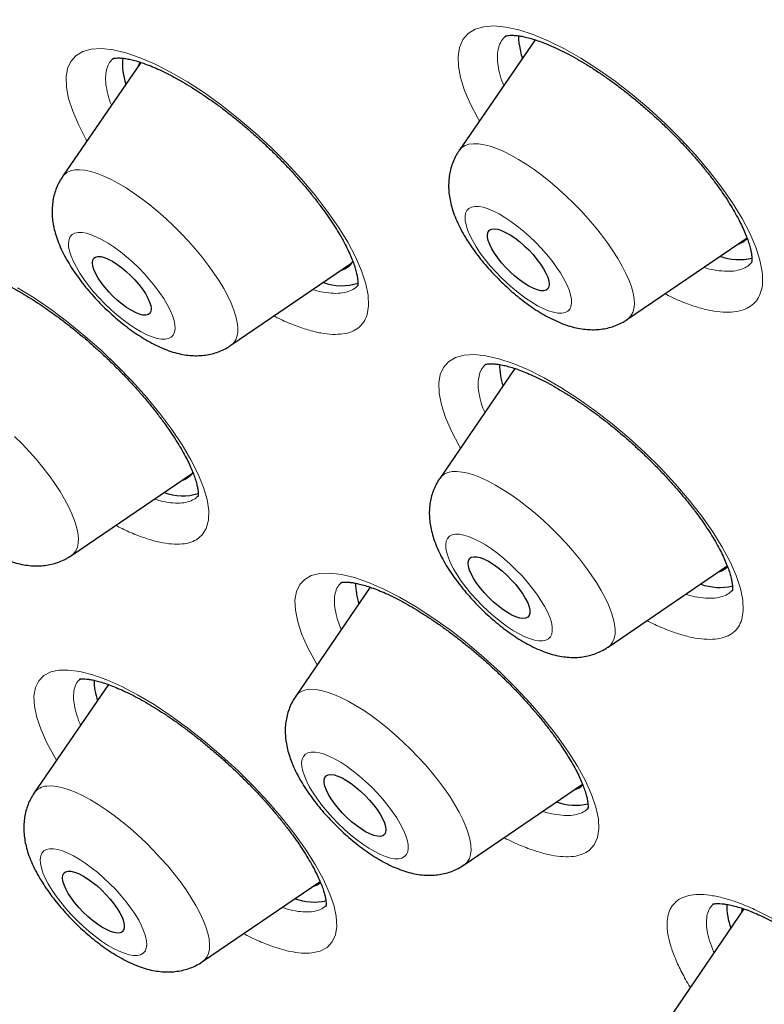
# Model space of a CAD drawing. Header units: millimetres. Extents: x 8 to 971, y 12 to 977.
# Tile 51 of 195: x 813.51 to 821.13, y 474.59 to 484.68. Entities that reach past the tile are written whole.
import ezdxf

# ---------------------------------------------------------------- set-up
doc = ezdxf.new("R2010")
doc.units = ezdxf.units.MM

msp = doc.modelspace()

# ---------------------------------------------------------------- linework, layer by layer
at = {"color": 7, "linetype": 'Continuous', "lineweight": 30}
for p, q in [((818.783, 484.47), (818.005, 483.335)), ((818.781, 484.472), (818.778, 484.463)), ((814.748, 484.238), (813.946, 483.068)), ((814.72, 484.199), (814.72, 484.197)), ((819.729, 481.607), (820.953, 482.441)), ((815.67, 481.341), (816.908, 482.184)), ((815.67, 481.341), (815.667, 481.338)), ((818.578, 481.103), (817.808, 479.978)), ((814.039, 479.188), (815.277, 480.031)), ((814.006, 479.167), (814.037, 479.188)), ((819.532, 478.25), (820.751, 479.081)), ((817.097, 478.863), (816.333, 477.747)), ((819.532, 478.25), (819.528, 478.248)), ((814.416, 477.866), (813.657, 476.757)), ((818.057, 476.019), (819.269, 476.846)), ((815.38, 475.029), (816.583, 475.849)), ((820.921, 475.568), (820.199, 474.513))]:
    msp.add_line(p, q, dxfattribs=at)
at = {"color": 252, "linetype": 'Continuous', "lineweight": 0, "flags": 128}
for points in [[(818.213, 483.637), (818.2, 483.659), (818.121, 483.809), (818.061, 483.952), (818.02, 484.084), (817.999, 484.197), (817.995, 484.298), (818.009, 484.392), (818.044, 484.471), (818.097, 484.533), (818.169, 484.577), (818.258, 484.603), (818.363, 484.611), (818.484, 484.6), (818.618, 484.571), (818.764, 484.524), (818.919, 484.459), (819.084, 484.378), (819.253, 484.281), (819.427, 484.17), (819.603, 484.046), (819.777, 483.911), (819.949, 483.765), (820.116, 483.612), (820.276, 483.453), (820.426, 483.29), (820.566, 483.125), (820.693, 482.961), (820.805, 482.799), (820.902, 482.641), (820.981, 482.49), (821.043, 482.347), (821.085, 482.213), (821.109, 482.092), (821.109, 482.092)], [(814.197, 483.434), (814.19, 483.446), (814.112, 483.596), (814.051, 483.737), (814.009, 483.867), (813.987, 483.986), (813.983, 484.091), (813.998, 484.176), (814.03, 484.247), (814.082, 484.307), (814.153, 484.349), (814.241, 484.373), (814.345, 484.379), (814.464, 484.366), (814.596, 484.335), (814.741, 484.286), (814.896, 484.219), (815.058, 484.136), (815.226, 484.038), (815.399, 483.926), (815.573, 483.801), (815.746, 483.664), (815.917, 483.518), (816.083, 483.365), (816.242, 483.206), (816.392, 483.042), (816.531, 482.878), (816.657, 482.714), (816.77, 482.552), (816.866, 482.396), (816.946, 482.246), (817.008, 482.103), (817.051, 481.972), (817.074, 481.853), (817.079, 481.746), (817.064, 481.655), (817.064, 481.655)], [(818.005, 483.335), (818.008, 483.339), (818.034, 483.366), (818.067, 483.386), (818.107, 483.4), (818.153, 483.405), (818.205, 483.404), (818.262, 483.395), (818.324, 483.379), (818.391, 483.355), (818.462, 483.325), (818.536, 483.288), (818.613, 483.244), (818.693, 483.195), (818.774, 483.14), (818.855, 483.079), (818.937, 483.014), (819.019, 482.944), (819.099, 482.871), (819.178, 482.795), (819.255, 482.717), (819.328, 482.636), (819.398, 482.555), (819.464, 482.472), (819.525, 482.39), (819.581, 482.309), (819.632, 482.23), (819.676, 482.152), (819.714, 482.077), (819.746, 482.005), (819.77, 481.938), (819.787, 481.874), (819.798, 481.816), (819.8, 481.763), (819.796, 481.716), (819.784, 481.676), (819.765, 481.641), (819.739, 481.614), (819.729, 481.607)], [(813.946, 483.068), (813.963, 483.088), (813.992, 483.112), (814.029, 483.128), (814.072, 483.137), (814.121, 483.139), (814.176, 483.134), (814.236, 483.121), (814.301, 483.101), (814.37, 483.074), (814.443, 483.04), (814.518, 482.999), (814.597, 482.952), (814.677, 482.9), (814.758, 482.841), (814.84, 482.778), (814.922, 482.711), (815.003, 482.639), (815.083, 482.565), (815.161, 482.487), (815.236, 482.407), (815.307, 482.326), (815.375, 482.244), (815.438, 482.162), (815.497, 482.081), (815.55, 482), (815.597, 481.921), (815.638, 481.845), (815.673, 481.772), (815.701, 481.702), (815.721, 481.637), (815.735, 481.576), (815.741, 481.521), (815.74, 481.471), (815.732, 481.427), (815.716, 481.39), (815.693, 481.36), (815.67, 481.341)], [(819.156, 481.814), (819.147, 481.859), (819.132, 481.91), (819.109, 481.965), (819.079, 482.023), (819.043, 482.083), (819.001, 482.146), (818.954, 482.209), (818.902, 482.273), (818.847, 482.336), (818.788, 482.397), (818.727, 482.455), (818.664, 482.511), (818.601, 482.562), (818.537, 482.609), (818.475, 482.651), (818.415, 482.686), (818.357, 482.716), (818.303, 482.738), (818.252, 482.754), (818.207, 482.762), (818.167, 482.762), (818.134, 482.756), (818.106, 482.742), (818.086, 482.721), (818.073, 482.693), (818.067, 482.659), (818.068, 482.619), (818.077, 482.573), (818.092, 482.522), (818.115, 482.468), (818.145, 482.41), (818.181, 482.349), (818.223, 482.286), (818.27, 482.223), (818.322, 482.159), (818.377, 482.097), (818.436, 482.036), (818.497, 481.977), (818.56, 481.921), (818.623, 481.87), (818.687, 481.823), (818.749, 481.782), (818.809, 481.746), (818.867, 481.717), (818.921, 481.694), (818.972, 481.679), (819.017, 481.671), (819.057, 481.67), (819.09, 481.676), (819.118, 481.69), (819.138, 481.711), (819.151, 481.739), (819.158, 481.773), (819.156, 481.814)], [(815.093, 481.474), (815.099, 481.509), (815.097, 481.549), (815.088, 481.595), (815.072, 481.646), (815.049, 481.701), (815.019, 481.759), (814.982, 481.82), (814.94, 481.882), (814.893, 481.946), (814.841, 482.009), (814.785, 482.072), (814.726, 482.133), (814.665, 482.192), (814.602, 482.247), (814.539, 482.298), (814.476, 482.345), (814.413, 482.386), (814.353, 482.421), (814.296, 482.45), (814.241, 482.473), (814.192, 482.488), (814.146, 482.496), (814.107, 482.496), (814.073, 482.489), (814.046, 482.475), (814.026, 482.454), (814.013, 482.426), (814.008, 482.391), (814.009, 482.35), (814.018, 482.305), (814.034, 482.254), (814.058, 482.199), (814.088, 482.141), (814.124, 482.08), (814.166, 482.017), (814.213, 481.954), (814.265, 481.89), (814.321, 481.828), (814.38, 481.767), (814.441, 481.708), (814.504, 481.653), (814.567, 481.601), (814.631, 481.555), (814.693, 481.514), (814.753, 481.478), (814.811, 481.449), (814.865, 481.427), (814.915, 481.412), (814.96, 481.404), (814.999, 481.404), (815.033, 481.411), (815.06, 481.425), (815.08, 481.446), (815.093, 481.474)], [(813.487, 481.931), (813.657, 481.826), (813.829, 481.708), (814.002, 481.577), (814.175, 481.436), (814.344, 481.287), (814.507, 481.131), (814.663, 480.97), (814.809, 480.807), (814.943, 480.643), (815.065, 480.48), (815.171, 480.321), (815.261, 480.168), (815.335, 480.022), (815.39, 479.886), (815.426, 479.761), (815.443, 479.648), (815.44, 479.549), (815.418, 479.466), (815.377, 479.399), (815.317, 479.349), (815.317, 479.349)], [(818.021, 480.289), (818.007, 480.311), (817.928, 480.461), (817.867, 480.602), (817.824, 480.732), (817.801, 480.851), (817.798, 480.957), (817.813, 481.042), (817.845, 481.113), (817.897, 481.172), (817.968, 481.215), (818.056, 481.239), (818.161, 481.245), (818.281, 481.233), (818.414, 481.203), (818.559, 481.154), (818.715, 481.088), (818.878, 481.007), (819.048, 480.909), (819.221, 480.797), (819.396, 480.673), (819.571, 480.537), (819.743, 480.392), (819.91, 480.239), (820.07, 480.081), (820.222, 479.918), (820.362, 479.754), (820.489, 479.591), (820.603, 479.43), (820.7, 479.273), (820.78, 479.123), (820.843, 478.982), (820.886, 478.85), (820.91, 478.731), (820.915, 478.624), (820.9, 478.533), (820.9, 478.533)], [(813.455, 480.408), (813.533, 480.331), (813.607, 480.251), (813.679, 480.17), (813.746, 480.088), (813.81, 480.006), (813.868, 479.924), (813.921, 479.844), (813.968, 479.765), (814.009, 479.689), (814.043, 479.616), (814.07, 479.546), (814.091, 479.481), (814.104, 479.421), (814.11, 479.366), (814.108, 479.316), (814.1, 479.273), (814.083, 479.236), (814.06, 479.205), (814.039, 479.188)], [(817.808, 479.978), (817.824, 479.998), (817.854, 480.021), (817.891, 480.038), (817.934, 480.047), (817.983, 480.049), (818.038, 480.043), (818.098, 480.03), (818.162, 480.01), (818.231, 479.983), (818.304, 479.949), (818.38, 479.909), (818.458, 479.862), (818.539, 479.809), (818.62, 479.751), (818.702, 479.688), (818.784, 479.621), (818.865, 479.549), (818.945, 479.474), (819.022, 479.397), (819.097, 479.317), (819.169, 479.236), (819.237, 479.154), (819.3, 479.072), (819.359, 478.99), (819.412, 478.91), (819.459, 478.831), (819.5, 478.755), (819.535, 478.682), (819.562, 478.612), (819.583, 478.547), (819.596, 478.486), (819.603, 478.431), (819.602, 478.381), (819.593, 478.337), (819.577, 478.3), (819.554, 478.269), (819.532, 478.25)], [(818.955, 478.384), (818.96, 478.418), (818.959, 478.459), (818.95, 478.505), (818.933, 478.556), (818.91, 478.61), (818.88, 478.669), (818.844, 478.729), (818.802, 478.792), (818.755, 478.855), (818.703, 478.919), (818.647, 478.982), (818.588, 479.043), (818.527, 479.101), (818.464, 479.157), (818.401, 479.208), (818.337, 479.255), (818.275, 479.296), (818.215, 479.331), (818.157, 479.36), (818.103, 479.382), (818.053, 479.397), (818.008, 479.405), (817.969, 479.406), (817.935, 479.399), (817.908, 479.385), (817.888, 479.363), (817.875, 479.335), (817.869, 479.301), (817.871, 479.26), (817.88, 479.214), (817.896, 479.163), (817.919, 479.109), (817.949, 479.05), (817.986, 478.99), (818.028, 478.927), (818.075, 478.864), (818.127, 478.8), (818.183, 478.737), (818.241, 478.676), (818.303, 478.618), (818.365, 478.562), (818.429, 478.511), (818.492, 478.465), (818.554, 478.423), (818.615, 478.388), (818.672, 478.359), (818.726, 478.337), (818.776, 478.322), (818.821, 478.314), (818.861, 478.313), (818.894, 478.32), (818.921, 478.334), (818.942, 478.356), (818.955, 478.384)], [(816.554, 478.069), (816.539, 478.093), (816.459, 478.241), (816.397, 478.38), (816.354, 478.51), (816.33, 478.627), (816.326, 478.73), (816.341, 478.819), (816.376, 478.892), (816.426, 478.944), (816.492, 478.982), (816.579, 479.004), (816.683, 479.008), (816.802, 478.995), (816.935, 478.962), (817.079, 478.912), (817.234, 478.845), (817.396, 478.762), (817.566, 478.663), (817.738, 478.551), (817.913, 478.426), (818.088, 478.29), (818.259, 478.144), (818.426, 477.992), (818.587, 477.833), (818.738, 477.671), (818.878, 477.508), (819.006, 477.345), (819.12, 477.185), (819.217, 477.029), (819.299, 476.88), (819.362, 476.74), (819.406, 476.611), (819.431, 476.492), (819.437, 476.388), (819.422, 476.299), (819.388, 476.225), (819.336, 476.168), (819.336, 476.168)], [(813.886, 477.092), (813.87, 477.116), (813.79, 477.264), (813.728, 477.402), (813.684, 477.53), (813.659, 477.646), (813.654, 477.748), (813.669, 477.835), (813.703, 477.905), (813.756, 477.96), (813.827, 477.996), (813.909, 478.014), (814.006, 478.015), (814.124, 477.999), (814.256, 477.965), (814.399, 477.914), (814.553, 477.845), (814.715, 477.76), (814.883, 477.661), (815.055, 477.547), (815.229, 477.421), (815.402, 477.284), (815.574, 477.138), (815.741, 476.985), (815.9, 476.826), (816.051, 476.665), (816.192, 476.501), (816.32, 476.339), (816.433, 476.18), (816.532, 476.025), (816.613, 475.877), (816.677, 475.738), (816.722, 475.609), (816.748, 475.493), (816.754, 475.39), (816.74, 475.302), (816.708, 475.23), (816.656, 475.175), (816.585, 475.137), (816.498, 475.118), (816.498, 475.118)], [(816.333, 477.747), (816.338, 477.753), (816.364, 477.78)], [(816.364, 477.78), (816.398, 477.8), (816.438, 477.813), (816.484, 477.818), (816.537, 477.816), (816.594, 477.806), (816.657, 477.79), (816.724, 477.766), (816.795, 477.735), (816.87, 477.697), (816.947, 477.653), (817.026, 477.603), (817.107, 477.548), (817.189, 477.487), (817.271, 477.422), (817.353, 477.352), (817.433, 477.278), (817.512, 477.202), (817.588, 477.123), (817.661, 477.043), (817.731, 476.961), (817.796, 476.879), (817.857, 476.797), (817.913, 476.716), (817.963, 476.636), (818.007, 476.559), (818.044, 476.484), (818.075, 476.413), (818.099, 476.346), (818.116, 476.283), (818.126, 476.225), (818.128, 476.172), (818.123, 476.126), (818.111, 476.085), (818.091, 476.052), (818.064, 476.025), (818.057, 476.019)], [(817.448, 476.104), (817.467, 476.126), (817.48, 476.154), (817.486, 476.189), (817.484, 476.23), (817.474, 476.276), (817.458, 476.327), (817.434, 476.382), (817.404, 476.44), (817.367, 476.501), (817.325, 476.564), (817.278, 476.627), (817.225, 476.691), (817.17, 476.754), (817.111, 476.814), (817.049, 476.873), (816.986, 476.928), (816.923, 476.979), (816.86, 477.026), (816.797, 477.067), (816.737, 477.102), (816.68, 477.13), (816.626, 477.152), (816.576, 477.167), (816.531, 477.175), (816.492, 477.175), (816.459, 477.168), (816.432, 477.153), (816.412, 477.131), (816.4, 477.103), (816.394, 477.068), (816.396, 477.027), (816.405, 476.981), (816.422, 476.93), (816.446, 476.875), (816.476, 476.817), (816.512, 476.756), (816.555, 476.693), (816.602, 476.63), (816.654, 476.566), (816.71, 476.504), (816.769, 476.443), (816.831, 476.384), (816.893, 476.329), (816.957, 476.278), (817.02, 476.232), (817.082, 476.191), (817.142, 476.156), (817.2, 476.127), (817.254, 476.105), (817.304, 476.09), (817.348, 476.083), (817.388, 476.083), (817.421, 476.09), (817.448, 476.104)], [(813.786, 476.826), (813.835, 476.828), (813.89, 476.822), (813.951, 476.808), (814.016, 476.788), (814.085, 476.76), (814.158, 476.726), (814.234, 476.685), (814.313, 476.637), (814.393, 476.584), (814.475, 476.526), (814.557, 476.462), (814.638, 476.395), (814.719, 476.323), (814.799, 476.248), (814.876, 476.17), (814.951, 476.09), (815.023, 476.009), (815.09, 475.927), (815.153, 475.845), (815.211, 475.763), (815.264, 475.683), (815.311, 475.605), (815.351, 475.528), (815.385, 475.455), (815.413, 475.386), (815.433, 475.321), (815.446, 475.261), (815.452, 475.206), (815.45, 475.157), (815.441, 475.113), (815.425, 475.076), (815.401, 475.046), (815.38, 475.029)], [(814.713, 475.093), (814.746, 475.1), (814.772, 475.115), (814.792, 475.137), (814.804, 475.166), (814.809, 475.201), (814.807, 475.242), (814.797, 475.288), (814.78, 475.339), (814.756, 475.394), (814.726, 475.453), (814.689, 475.514), (814.647, 475.577), (814.599, 475.64), (814.547, 475.704), (814.491, 475.766), (814.431, 475.827), (814.37, 475.885), (814.307, 475.94), (814.244, 475.991), (814.18, 476.037), (814.118, 476.078), (814.058, 476.113), (814.001, 476.141), (813.947, 476.163), (813.898, 476.178), (813.853, 476.185), (813.814, 476.185), (813.781, 476.177), (813.755, 476.162), (813.735, 476.14), (813.723, 476.112), (813.718, 476.076), (813.72, 476.035), (813.73, 475.989), (813.746, 475.938), (813.77, 475.883), (813.801, 475.824), (813.838, 475.763), (813.88, 475.701), (813.928, 475.637), (813.98, 475.574), (814.036, 475.511), (814.095, 475.45), (814.157, 475.392), (814.22, 475.337), (814.283, 475.286), (814.346, 475.24), (814.408, 475.199), (814.468, 475.164), (814.526, 475.136), (814.58, 475.114), (814.629, 475.1), (814.674, 475.093), (814.713, 475.093)]]:
    msp.add_lwpolyline(points, dxfattribs=at)
at = {"color": 7, "linetype": 'Continuous', "lineweight": 30, "flags": 128}
for points in [[(818.621, 484.426), (818.617, 484.488), (818.618, 484.512)], [(814.738, 484.243), (814.737, 484.241), (814.72, 484.199)], [(818.296, 482.45), (818.296, 482.48), (818.303, 482.504), (818.318, 482.521), (818.339, 482.531), (818.367, 482.533), (818.401, 482.529), (818.439, 482.516), (818.482, 482.497), (818.527, 482.471), (818.575, 482.44), (818.623, 482.403), (818.672, 482.361), (818.718, 482.317), (818.763, 482.27), (818.803, 482.221), (818.84, 482.173), (818.871, 482.125), (818.895, 482.08), (818.914, 482.038), (818.925, 482), (818.929, 481.967), (818.925, 481.94), (818.914, 481.919), (818.896, 481.906), (818.871, 481.899), (818.841, 481.9), (818.805, 481.909), (818.764, 481.925), (818.72, 481.947), (818.673, 481.976), (818.625, 482.01), (818.576, 482.05), (818.529, 482.093), (818.483, 482.139), (818.441, 482.187), (818.402, 482.235), (818.368, 482.284), (818.34, 482.33), (818.319, 482.374), (818.304, 482.414), (818.296, 482.45)], [(814.256, 482.212), (814.267, 482.232), (814.284, 482.245), (814.309, 482.25), (814.339, 482.249), (814.375, 482.24), (814.415, 482.224), (814.458, 482.201), (814.504, 482.172), (814.551, 482.138), (814.598, 482.098), (814.644, 482.056), (814.687, 482.01), (814.728, 481.963), (814.764, 481.916), (814.795, 481.87), (814.82, 481.825), (814.838, 481.784), (814.849, 481.747), (814.853, 481.715), (814.85, 481.688), (814.84, 481.668), (814.822, 481.655), (814.798, 481.649), (814.767, 481.651), (814.732, 481.66), (814.692, 481.676), (814.648, 481.699), (814.603, 481.728), (814.556, 481.762), (814.509, 481.801), (814.463, 481.844), (814.419, 481.89), (814.379, 481.936), (814.343, 481.984), (814.312, 482.03), (814.287, 482.074), (814.268, 482.116), (814.257, 482.153), (814.253, 482.185), (814.256, 482.212)], [(818.102, 479.135), (818.112, 479.156), (818.13, 479.17), (818.155, 479.176), (818.186, 479.175), (818.222, 479.167), (818.262, 479.151), (818.306, 479.129), (818.353, 479.1), (818.401, 479.066), (818.45, 479.027), (818.497, 478.983), (818.543, 478.937), (818.586, 478.89), (818.624, 478.841), (818.658, 478.793), (818.686, 478.746), (818.708, 478.702), (818.723, 478.662), (818.73, 478.627), (818.731, 478.596), (818.723, 478.572), (818.709, 478.555), (818.688, 478.545), (818.66, 478.542), (818.627, 478.547), (818.588, 478.559), (818.546, 478.578), (818.5, 478.604), (818.453, 478.635), (818.404, 478.672), (818.356, 478.714), (818.309, 478.758), (818.265, 478.805), (818.224, 478.854), (818.188, 478.902), (818.157, 478.95), (818.132, 478.995), (818.113, 479.037), (818.102, 479.075), (818.098, 479.108), (818.102, 479.135)], [(816.645, 476.933), (816.667, 476.943), (816.694, 476.946), (816.727, 476.941), (816.766, 476.929), (816.808, 476.91), (816.854, 476.885), (816.901, 476.853), (816.95, 476.816), (816.998, 476.775), (817.045, 476.731), (817.089, 476.683), (817.13, 476.635), (817.166, 476.587), (817.198, 476.539), (817.223, 476.494), (817.241, 476.451), (817.252, 476.413), (817.256, 476.38), (817.253, 476.353), (817.242, 476.332), (817.225, 476.318), (817.2, 476.312), (817.17, 476.313), (817.134, 476.321), (817.093, 476.337), (817.049, 476.359), (817.002, 476.388), (816.954, 476.422), (816.906, 476.461), (816.858, 476.504), (816.812, 476.55), (816.77, 476.598), (816.731, 476.647), (816.697, 476.695), (816.669, 476.741), (816.647, 476.785), (816.632, 476.826), (816.624, 476.861), (816.624, 476.891), (816.631, 476.916), (816.645, 476.933)], [(814.003, 475.955), (814.033, 475.955), (814.069, 475.946), (814.11, 475.931), (814.154, 475.909), (814.2, 475.88), (814.248, 475.846), (814.297, 475.807), (814.344, 475.764), (814.39, 475.718), (814.433, 475.67), (814.472, 475.621), (814.506, 475.573), (814.534, 475.527), (814.556, 475.483), (814.571, 475.442), (814.579, 475.407), (814.579, 475.376), (814.572, 475.352), (814.558, 475.335), (814.537, 475.324), (814.51, 475.321), (814.476, 475.326), (814.438, 475.338), (814.396, 475.357), (814.35, 475.382), (814.303, 475.414), (814.254, 475.45), (814.206, 475.492), (814.159, 475.536), (814.115, 475.583), (814.074, 475.632), (814.037, 475.68), (814.006, 475.728), (813.981, 475.773), (813.962, 475.815), (813.951, 475.853), (813.947, 475.887), (813.95, 475.914), (813.961, 475.935), (813.978, 475.949), (814.003, 475.955)], [(816.511, 475.8), (816.552, 475.816), (816.587, 475.839)], [(820.905, 475.576), (820.901, 475.56), (820.897, 475.532)]]:
    msp.add_lwpolyline(points, dxfattribs=at)
at = {"color": 7, "linetype": 'Continuous', "lineweight": 30}
for centre, radius, start, end in [((819.517, 484.541), 0.903, 187.3192, 196.8071), ((815.218, 484.222), 0.658, 174.8644, 198.5284), ((820.81, 482.567), 0.196, 284.7898, 318.1867), ((820.869, 482.783), 0.565, 249.9601, 283.9049), ((816.753, 482.296), 0.191, 284.5499, 329.865), ((816.804, 482.486), 0.535, 249.4744, 288.3393), ((819.15, 481.146), 0.73, 180.0508, 197.8252), ((815.121, 480.144), 0.192, 284.6199, 327.2434), ((815.174, 480.321), 0.523, 248.901, 287.9349), ((820.611, 479.212), 0.199, 284.9918, 316.4339), ((817.684, 478.918), 0.739, 180.9658, 197.7741), ((820.673, 479.43), 0.569, 250.0175, 283.3803), ((815.056, 477.936), 0.788, 181.7673, 197.2796), ((819.136, 476.982), 0.199, 284.9343, 313.7725), ((819.198, 477.203), 0.573, 250.084, 282.9654), ((816.524, 476.221), 0.582, 250.2157, 281.8898), ((821.507, 475.619), 0.762, 180.1329, 198.9995)]:
    msp.add_arc(centre, radius, start, end, dxfattribs=at)
at = {"color": 252, "linetype": 'Continuous', "lineweight": 0}
msp.add_arc((813.794, 476.657), 0.17, 92.7269, 143.8044, dxfattribs=at)
for points, knots in [([(762.63, 536.801), (762.666, 536.843), (762.907, 537.114), (763.453, 537.512), (764.272, 537.988), (765.201, 538.345), (766.224, 538.593), (767.343, 538.73), (768.552, 538.755), (769.848, 538.667), (771.227, 538.469), (772.684, 538.159), (774.215, 537.739), (775.815, 537.21), (777.479, 536.575), (779.202, 535.834), (780.978, 534.99), (782.803, 534.047), (784.669, 533.006), (786.571, 531.871), (788.503, 530.646), (790.46, 529.335), (792.434, 527.941), (794.421, 526.47), (796.412, 524.925), (798.403, 523.311), (800.387, 521.635), (802.358, 519.9), (804.309, 518.113), (806.234, 516.278), (808.128, 514.403), (809.984, 512.492), (811.797, 510.551), (813.56, 508.588), (815.269, 506.608), (816.917, 504.616), (818.501, 502.621), (820.014, 500.627), (821.452, 498.641), (822.81, 496.669), (824.084, 494.718), (825.271, 492.793), (826.366, 490.901), (827.366, 489.048), (828.268, 487.239), (829.069, 485.48), (829.766, 483.777), (830.358, 482.135), (830.842, 480.559), (831.217, 479.054), (831.481, 477.625), (831.635, 476.277), (831.676, 475.013), (831.607, 473.838), (831.425, 472.755), (831.133, 471.768), (830.728, 470.882), (830.26, 470.138), (829.876, 469.74), (829.706, 469.563)], [0, 0, 0, 0, 0.003203, 0.021066, 0.038929, 0.056792, 0.074656, 0.092519, 0.110382, 0.128245, 0.146108, 0.163971, 0.181834, 0.199697, 0.21756, 0.235424, 0.253287, 0.27115, 0.289013, 0.306876, 0.324739, 0.342602, 0.360466, 0.378329, 0.396192, 0.414055, 0.431918, 0.449781, 0.467644, 0.485507, 0.503371, 0.521234, 0.539097, 0.55696, 0.574823, 0.592686, 0.610549, 0.628412, 0.646275, 0.664139, 0.682002, 0.699865, 0.717728, 0.735591, 0.753454, 0.771317, 0.789181, 0.807044, 0.824907, 0.84277, 0.860633, 0.878496, 0.896359, 0.914222, 0.932085, 0.949949, 0.967812, 0.985675, 1, 1, 1, 1]), ([(762.659, 520.421), (762.43, 521.041), (761.974, 522.276), (761.468, 524.016), (761.099, 525.658), (760.878, 527.195), (760.803, 528.63), (760.873, 529.956), (761.085, 531.165), (761.44, 532.243), (761.938, 533.186), (762.578, 533.993), (763.36, 534.665), (764.28, 535.199), (765.328, 535.593), (766.497, 535.842), (767.784, 535.944), (769.187, 535.897), (770.708, 535.704), (772.338, 535.364), (774.062, 534.884), (775.868, 534.266), (777.747, 533.51), (779.701, 532.618), (781.728, 531.588), (783.82, 530.427), (785.958, 529.146), (788.125, 527.754), (790.312, 526.257), (792.518, 524.654), (794.743, 522.945), (796.979, 521.139), (799.205, 519.252), (801.404, 517.299), (803.564, 515.287), (805.687, 513.218), (807.772, 511.09), (809.81, 508.914), (811.786, 506.709), (813.681, 504.491), (815.487, 502.272), (817.204, 500.051), (818.831, 497.829), (820.362, 495.614), (821.786, 493.425), (823.089, 491.282), (824.266, 489.192), (825.313, 487.159), (826.241, 485.175), (826.749, 483.911), (827.004, 483.276)], [0, 0, 0, 0, 0.020985, 0.041789, 0.062502, 0.083215, 0.104018, 0.125, 0.145987, 0.166791, 0.187505, 0.208217, 0.229019, 0.25, 0.270986, 0.291791, 0.312505, 0.333217, 0.354019, 0.375, 0.395986, 0.416791, 0.437505, 0.458217, 0.479019, 0.5, 0.520986, 0.541791, 0.562505, 0.583217, 0.604019, 0.625, 0.645986, 0.666791, 0.687505, 0.708217, 0.729019, 0.75, 0.770986, 0.791791, 0.812505, 0.833217, 0.854019, 0.875, 0.895985, 0.916789, 0.937502, 0.958215, 0.979017, 1, 1, 1, 1]), ([(818.483, 484.51), (818.468, 484.494), (818.436, 484.462), (818.409, 484.395), (818.396, 484.317), (818.399, 484.229), (818.418, 484.13), (818.44, 484.053), (818.46, 484.007), (818.462, 484.002)], [0, 0, 0, 0, 0.155922, 0.324722, 0.492987, 0.650563, 0.808141, 0.976495, 1, 1, 1, 1]), ([(814.467, 484.281), (814.453, 484.267), (814.424, 484.238), (814.399, 484.178), (814.386, 484.104), (814.388, 484.016), (814.409, 483.915), (814.43, 483.842), (814.447, 483.801), (814.448, 483.8)], [0, 0, 0, 0, 0.1510396, 0.313386, 0.4757286, 0.6491143, 0.8230587, 0.9964619, 1, 1, 1, 1]), ([(827.004, 483.276), (827.23, 482.661), (827.683, 481.432), (828.185, 479.695), (828.554, 478.045), (828.778, 476.498), (828.857, 475.06), (828.79, 473.74), (828.577, 472.541), (828.218, 471.466), (827.716, 470.519), (827.074, 469.705), (826.296, 469.03), (825.399, 468.507), (824.395, 468.127), (823.294, 467.883), (822.079, 467.773), (820.767, 467.782), (819.809, 467.899), (819.331, 467.958)], [0, 0, 0, 0, 0.059647, 0.119293, 0.179195, 0.239107, 0.298753, 0.35839, 0.418037, 0.477683, 0.537584, 0.597497, 0.657143, 0.716779, 0.77332, 0.829847, 0.88658, 0.943426, 1, 1, 1, 1]), ([(820.51, 482.139), (820.515, 482.137), (820.563, 482.121), (820.643, 482.107), (820.748, 482.096), (820.839, 482.102), (820.916, 482.125), (820.97, 482.154), (820.993, 482.181), (821, 482.19)], [0, 0, 0, 0, 0.023584, 0.200698, 0.378383, 0.555497, 0.732483, 0.910041, 1, 1, 1, 1]), ([(821.109, 482.092), (821.111, 482.055), (821.116, 481.981), (821.099, 481.889), (821.064, 481.811), (821.009, 481.751), (820.936, 481.708), (820.846, 481.682), (820.739, 481.676), (820.617, 481.688), (820.483, 481.718), (820.335, 481.767), (820.211, 481.818), (820.134, 481.857), (820.112, 481.868)], [0, 0, 0, 0, 0.0875204, 0.1753162, 0.2628363, 0.3504854, 0.4384103, 0.5260592, 0.6137515, 0.7017247, 0.7894185, 0.8771847, 0.9652302, 1, 1, 1, 1]), ([(816.507, 481.911), (816.545, 481.901), (816.622, 481.881), (816.723, 481.871), (816.813, 481.874), (816.889, 481.895), (816.942, 481.923), (816.964, 481.949), (816.972, 481.958)], [0, 0, 0, 0, 0.177455, 0.358912, 0.540949, 0.722409, 0.903609, 1, 1, 1, 1]), ([(817.064, 481.655), (817.054, 481.629), (817.033, 481.576), (816.978, 481.519), (816.907, 481.477), (816.818, 481.455), (816.712, 481.45), (816.592, 481.464), (816.459, 481.496), (816.313, 481.548), (816.196, 481.596), (816.126, 481.633), (816.111, 481.641)], [0, 0, 0, 0, 0.107512, 0.215364, 0.322881, 0.430531, 0.538524, 0.646177, 0.753871, 0.861905, 0.969598, 1, 1, 1, 1]), ([(818.281, 481.148), (818.267, 481.134), (818.238, 481.105), (818.212, 481.044), (818.199, 480.97), (818.202, 480.883), (818.223, 480.781), (818.246, 480.703), (818.266, 480.657), (818.269, 480.651)], [0, 0, 0, 0, 0.147937, 0.306518, 0.465097, 0.634531, 0.804517, 0.973942, 1, 1, 1, 1]), ([(815.294, 479.764), (815.294, 479.764), (815.306, 479.771), (815.317, 479.782), (815.327, 479.792)], [0, 0, 0, 0, 0.005977, 1, 1, 1, 1]), ([(814.888, 479.766), (814.908, 479.76), (814.967, 479.741), (815.055, 479.727), (815.149, 479.723), (815.23, 479.734), (815.273, 479.754), (815.294, 479.764)], [0, 0, 0, 0, 0.111523, 0.333701, 0.555563, 0.77814, 1, 1, 1, 1]), ([(815.317, 479.349), (815.292, 479.338), (815.243, 479.314), (815.147, 479.302), (815.037, 479.306), (814.911, 479.329), (814.774, 479.371), (814.633, 479.425), (814.536, 479.474), (814.491, 479.496)], [0, 0, 0, 0, 0.145961, 0.292378, 0.438336, 0.584486, 0.731099, 0.877247, 1, 1, 1, 1]), ([(816.806, 478.916), (816.794, 478.905), (816.766, 478.879), (816.74, 478.821), (816.727, 478.746), (816.731, 478.659), (816.753, 478.558), (816.777, 478.481), (816.798, 478.435), (816.8, 478.429)], [0, 0, 0, 0, 0.124554, 0.294046, 0.464078, 0.633557, 0.803205, 0.973388, 1, 1, 1, 1]), ([(820.326, 478.791), (820.329, 478.79), (820.374, 478.775), (820.452, 478.76), (820.556, 478.748), (820.646, 478.753), (820.722, 478.773), (820.776, 478.802), (820.798, 478.828), (820.806, 478.837)], [0, 0, 0, 0, 0.014218, 0.192499, 0.370653, 0.549373, 0.727518, 0.905393, 1, 1, 1, 1]), ([(820.9, 478.533), (820.889, 478.507), (820.869, 478.454), (820.814, 478.396), (820.743, 478.355), (820.653, 478.332), (820.547, 478.327), (820.426, 478.34), (820.291, 478.372), (820.145, 478.422), (820.023, 478.472), (819.949, 478.511), (819.929, 478.521)], [0, 0, 0, 0, 0.10662, 0.213583, 0.320204, 0.426984, 0.534099, 0.640877, 0.747711, 0.854884, 0.961718, 1, 1, 1, 1]), ([(814.132, 477.928), (814.121, 477.918), (814.094, 477.893), (814.069, 477.837), (814.057, 477.764), (814.061, 477.677), (814.084, 477.579), (814.108, 477.503), (814.129, 477.457), (814.132, 477.451)], [0, 0, 0, 0, 0.1229579, 0.2928021, 0.4627922, 0.6333242, 0.8033254, 0.9734255, 1, 1, 1, 1]), ([(818.862, 476.568), (818.863, 476.567), (818.906, 476.553), (818.981, 476.537), (819.084, 476.523), (819.173, 476.527), (819.25, 476.544), (819.288, 476.568), (819.307, 476.58)], [0, 0, 0, 0, 0.0063238, 0.2056245, 0.4043013, 0.6026594, 0.8016447, 1, 1, 1, 1]), ([(819.307, 476.58), (819.307, 476.58), (819.316, 476.588), (819.324, 476.597), (819.331, 476.606)], [0, 0, 0, 0, 0.008416, 1, 1, 1, 1]), ([(819.336, 476.168), (819.313, 476.153), (819.268, 476.125), (819.179, 476.104), (819.074, 476.101), (818.954, 476.116), (818.82, 476.149), (818.675, 476.201), (818.556, 476.252), (818.484, 476.289), (818.466, 476.298)], [0, 0, 0, 0, 0.136399, 0.2732311, 0.409625, 0.5462224, 0.6832519, 0.8198492, 0.9565167, 1, 1, 1, 1]), ([(820.226, 475.643), (820.226, 475.643), (820.246, 475.661), (820.292, 475.688), (820.378, 475.713), (820.481, 475.719), (820.599, 475.707), (820.731, 475.677), (820.875, 475.63), (821.03, 475.565), (821.193, 475.483), (821.363, 475.387), (821.536, 475.276), (821.712, 475.153), (821.888, 475.019), (822.061, 474.875), (822.23, 474.723), (822.392, 474.566), (822.546, 474.405), (822.688, 474.242), (822.818, 474.08), (822.934, 473.92), (823.034, 473.764), (823.118, 473.615), (823.183, 473.474), (823.23, 473.344), (823.257, 473.225), (823.264, 473.119), (823.252, 473.028), (823.221, 472.955), (823.172, 472.898), (823.107, 472.857), (823.024, 472.832), (822.922, 472.825), (822.805, 472.835), (822.673, 472.864), (822.53, 472.911), (822.396, 472.965), (822.309, 473.009), (822.275, 473.026)], [0, 0, 0, 0, 0.0002268, 0.0283373, 0.056537, 0.0846483, 0.1127582, 0.1409576, 0.1690674, 0.1971968, 0.2254157, 0.2535451, 0.2817054, 0.3099558, 0.3381159, 0.3663054, 0.3945851, 0.4227756, 0.4509798, 0.4792737, 0.5074773, 0.5356757, 0.5639623, 0.5921595, 0.6203316, 0.6485948, 0.6767672, 0.7049076, 0.7331382, 0.7612791, 0.7876057, 0.8139319, 0.8420519, 0.870262, 0.8983821, 0.9265011, 0.95471, 0.9828292, 1, 1, 1, 1]), ([(816.193, 475.583), (816.231, 475.572), (816.307, 475.55), (816.408, 475.536), (816.466, 475.539), (816.494, 475.54)], [0, 0, 0, 0, 0.33195, 0.66651, 1, 1, 1, 1]), ([(816.494, 475.54), (816.494, 475.54), (816.522, 475.543), (816.57, 475.555), (816.617, 475.576), (816.635, 475.595), (816.638, 475.598)], [0, 0, 0, 0, 0.002005, 0.451805, 0.903032, 1, 1, 1, 1]), ([(820.372, 474.766), (820.371, 474.767), (820.337, 474.82), (820.284, 474.919), (820.216, 475.061), (820.169, 475.192), (820.14, 475.312), (820.131, 475.418), (820.143, 475.51), (820.172, 475.587), (820.208, 475.624), (820.226, 475.643)], [0, 0, 0, 0, 0.002203, 0.127448, 0.252296, 0.377016, 0.502139, 0.626859, 0.75111, 0.875756, 1, 1, 1, 1]), ([(820.606, 475.617), (820.594, 475.604), (820.567, 475.576), (820.544, 475.514), (820.535, 475.437), (820.542, 475.346), (820.568, 475.244), (820.594, 475.169), (820.614, 475.126), (820.616, 475.123)], [0, 0, 0, 0, 0.13621, 0.30606, 0.475378, 0.645338, 0.815851, 0.985809, 1, 1, 1, 1]), ([(816.498, 475.118), (816.464, 475.116), (816.397, 475.113), (816.277, 475.131), (816.145, 475.166), (816, 475.22), (815.884, 475.27), (815.815, 475.307), (815.8, 475.315)], [0, 0, 0, 0, 0.189178, 0.378952, 0.568126, 0.757577, 0.947632, 1, 1, 1, 1])]:
    msp.add_open_spline(points, degree=3, knots=knots, dxfattribs=at)
at = {"color": 7, "linetype": 'Continuous', "lineweight": 30}
for points, knots in [([(821.912, 493.158), (822.407, 492.339), (823.415, 490.673), (824.718, 488.243), (825.864, 485.868), (826.816, 483.593), (827.573, 481.431), (828.129, 479.396), (828.48, 477.5), (828.624, 475.756), (828.561, 474.172), (828.291, 472.761), (827.815, 471.529), (827.137, 470.485), (826.26, 469.636), (825.191, 468.985), (823.935, 468.539), (822.5, 468.298), (820.896, 468.265), (819.132, 468.44), (817.203, 468.825), (815.117, 469.423), (812.882, 470.24), (810.537, 471.249), (808.891, 472.088), (808.068, 472.508)], [0, 0, 0, 0, 0.041957, 0.085309, 0.12866, 0.172011, 0.215362, 0.258714, 0.302065, 0.345416, 0.388768, 0.432119, 0.47547, 0.518822, 0.562173, 0.605524, 0.648875, 0.692227, 0.735578, 0.778929, 0.822281, 0.866711, 0.91114, 0.95557, 1, 1, 1, 1]), ([(818.48, 484.507), (818.48, 484.507), (818.48, 484.507), (818.488, 484.51), (818.503, 484.513), (818.527, 484.516), (818.559, 484.516), (818.599, 484.513), (818.646, 484.506), (818.7, 484.494), (818.76, 484.478), (818.827, 484.455), (818.9, 484.428), (818.979, 484.394), (819.062, 484.355), (819.149, 484.31), (819.239, 484.259), (819.331, 484.204), (819.425, 484.144), (819.519, 484.079), (819.614, 484.011), (819.709, 483.938), (819.804, 483.861), (819.9, 483.78), (819.996, 483.696), (820.09, 483.609), (820.181, 483.52), (820.27, 483.429), (820.354, 483.338), (820.435, 483.248), (820.51, 483.159), (820.58, 483.071), (820.645, 482.983), (820.707, 482.896), (820.763, 482.811), (820.813, 482.728), (820.858, 482.648), (820.897, 482.573), (820.929, 482.502), (820.955, 482.436), (820.975, 482.378), (820.989, 482.326), (820.997, 482.289), (821, 482.263), (821.002, 482.24), (821.003, 482.217), (821.001, 482.198), (820.998, 482.187), (820.997, 482.184), (820.997, 482.185), (820.997, 482.185)], [0, 0, 0, 0, 0.0157697, 0.0360663, 0.0554122, 0.0758573, 0.0958852, 0.1158643, 0.1353319, 0.155363, 0.1759543, 0.1970795, 0.2186814, 0.2406853, 0.263006, 0.2855536, 0.3082403, 0.3309834, 0.3536913, 0.3763016, 0.3987248, 0.4213282, 0.4442744, 0.4674955, 0.4909169, 0.5144505, 0.5380007, 0.5614506, 0.5847118, 0.607707, 0.630372, 0.6526936, 0.6751962, 0.6978272, 0.7205206, 0.7431972, 0.7657674, 0.7881405, 0.810227, 0.8319379, 0.8531973, 0.873941, 0.8941397, 0.9046935, 0.9161456, 0.9359617, 0.9558925, 0.9762326, 0.9975148, 1, 1, 1, 1]), ([(814.46, 484.276), (814.46, 484.276), (814.459, 484.276), (814.462, 484.278), (814.474, 484.28), (814.495, 484.283), (814.525, 484.284), (814.562, 484.282), (814.606, 484.275), (814.658, 484.265), (814.716, 484.249), (814.78, 484.228), (814.849, 484.202), (814.923, 484.17), (815.003, 484.132), (815.087, 484.088), (815.175, 484.039), (815.266, 483.984), (815.36, 483.924), (815.456, 483.859), (815.552, 483.79), (815.648, 483.717), (815.743, 483.641), (815.837, 483.562), (815.93, 483.481), (816.022, 483.396), (816.112, 483.309), (816.201, 483.219), (816.287, 483.128), (816.37, 483.035), (816.449, 482.943), (816.523, 482.852), (816.592, 482.762), (816.655, 482.675), (816.712, 482.591), (816.763, 482.51), (816.809, 482.431), (816.849, 482.356), (816.884, 482.284), (816.912, 482.217), (816.935, 482.156), (816.951, 482.101), (816.962, 482.054), (816.968, 482.015), (816.97, 481.984), (816.97, 481.962), (816.968, 481.951), (816.967, 481.947), (816.967, 481.947), (816.967, 481.947)], [0, 0, 0, 0, 0.001206, 0.021841, 0.043664, 0.064357, 0.084721, 0.105108, 0.125665, 0.146479, 0.167563, 0.188856, 0.209994, 0.231677, 0.253845, 0.276432, 0.299367, 0.322571, 0.345961, 0.369457, 0.392975, 0.416427, 0.439755, 0.462916, 0.485949, 0.509211, 0.532753, 0.556507, 0.580392, 0.604316, 0.628154, 0.651812, 0.67519, 0.698215, 0.720812, 0.743149, 0.765679, 0.788215, 0.810671, 0.832954, 0.854973, 0.876632, 0.897853, 0.918582, 0.938825, 0.958666, 0.978317, 0.992884, 1, 1, 1, 1]), ([(818.006, 483.334), (817.994, 483.317), (817.97, 483.28), (817.943, 483.22), (817.921, 483.156), (817.906, 483.089), (817.899, 483.022), (817.898, 482.954), (817.903, 482.883), (817.916, 482.811), (817.936, 482.735), (817.964, 482.655), (818.001, 482.571), (818.046, 482.486), (818.096, 482.402), (818.152, 482.321), (818.21, 482.243), (818.272, 482.167), (818.337, 482.094), (818.405, 482.023), (818.475, 481.955), (818.547, 481.889), (818.621, 481.827), (818.698, 481.769), (818.776, 481.714), (818.857, 481.663), (818.941, 481.617), (819.03, 481.575), (819.117, 481.542), (819.201, 481.519), (819.278, 481.506), (819.351, 481.5), (819.422, 481.501), (819.491, 481.51), (819.559, 481.525), (819.623, 481.548), (819.68, 481.575), (819.713, 481.597), (819.728, 481.607)], [0, 0, 0, 0, 0.020309, 0.043076, 0.065772, 0.088565, 0.111682, 0.135396, 0.160088, 0.186231, 0.214384, 0.244985, 0.277837, 0.311521, 0.344418, 0.376264, 0.407237, 0.437587, 0.467531, 0.497251, 0.526899, 0.556611, 0.586507, 0.616758, 0.647569, 0.679202, 0.711997, 0.746344, 0.782453, 0.812561, 0.84026, 0.866126, 0.890721, 0.914457, 0.937616, 0.960391, 0.982918, 1, 1, 1, 1]), ([(813.947, 483.068), (813.945, 483.065), (813.929, 483.044), (813.905, 483.001), (813.878, 482.938), (813.858, 482.873), (813.845, 482.806), (813.839, 482.739), (813.84, 482.67), (813.847, 482.599), (813.861, 482.526), (813.883, 482.449), (813.914, 482.368), (813.953, 482.284), (813.999, 482.199), (814.051, 482.116), (814.107, 482.035), (814.167, 481.957), (814.229, 481.882), (814.295, 481.809), (814.363, 481.739), (814.434, 481.672), (814.507, 481.607), (814.581, 481.546), (814.658, 481.489), (814.737, 481.435), (814.819, 481.385), (814.904, 481.34), (814.99, 481.301), (815.075, 481.271), (815.154, 481.251), (815.23, 481.238), (815.304, 481.233), (815.374, 481.236), (815.443, 481.245), (815.51, 481.262), (815.574, 481.286), (815.628, 481.312), (815.658, 481.333), (815.669, 481.341)], [0, 0, 0, 0, 0.003007, 0.02593, 0.048662, 0.071362, 0.09421, 0.117446, 0.141362, 0.166363, 0.192955, 0.221688, 0.25291, 0.28616, 0.31971, 0.352339, 0.383937, 0.414729, 0.444954, 0.474821, 0.504505, 0.534157, 0.563895, 0.593858, 0.624224, 0.655208, 0.687093, 0.720235, 0.755018, 0.787157, 0.816867, 0.844228, 0.869858, 0.89429, 0.917914, 0.940998, 0.963725, 0.986217, 1, 1, 1, 1]), ([(812.823, 482.121), (812.824, 482.121), (812.824, 482.121), (812.835, 482.124), (812.855, 482.126), (812.883, 482.126), (812.92, 482.123), (812.963, 482.117), (813.015, 482.105), (813.073, 482.089), (813.137, 482.068), (813.208, 482.04), (813.283, 482.007), (813.363, 481.969), (813.446, 481.925), (813.533, 481.876), (813.622, 481.822), (813.713, 481.762), (813.808, 481.697), (813.904, 481.628), (814.001, 481.554), (814.098, 481.476), (814.194, 481.396), (814.289, 481.312), (814.382, 481.227), (814.472, 481.14), (814.559, 481.052), (814.643, 480.963), (814.724, 480.874), (814.802, 480.783), (814.876, 480.692), (814.946, 480.602), (815.011, 480.513), (815.071, 480.426), (815.125, 480.342), (815.172, 480.263), (815.213, 480.188), (815.247, 480.119), (815.275, 480.055), (815.298, 479.996), (815.314, 479.943), (815.326, 479.897), (815.332, 479.858), (815.335, 479.827), (815.334, 479.805), (815.333, 479.792), (815.331, 479.787), (815.332, 479.788), (815.332, 479.788)], [0, 0, 0, 0, 0.016744, 0.037014, 0.056737, 0.07647, 0.096462, 0.116877, 0.137762, 0.159107, 0.180859, 0.202951, 0.225308, 0.247862, 0.270511, 0.29307, 0.315823, 0.338928, 0.362329, 0.38597, 0.409782, 0.433697, 0.457638, 0.481516, 0.505268, 0.528841, 0.552191, 0.575376, 0.598768, 0.622393, 0.646179, 0.670037, 0.693851, 0.717501, 0.740876, 0.763872, 0.786387, 0.808332, 0.829673, 0.851397, 0.872882, 0.89414, 0.915114, 0.935791, 0.956216, 0.976553, 0.997038, 1, 1, 1, 1]), ([(818.274, 481.144), (818.274, 481.143), (818.273, 481.143), (818.277, 481.145), (818.289, 481.148), (818.311, 481.151), (818.341, 481.152), (818.378, 481.15), (818.423, 481.144), (818.475, 481.133), (818.534, 481.118), (818.598, 481.097), (818.668, 481.071), (818.743, 481.039), (818.823, 481.002), (818.908, 480.959), (818.996, 480.91), (819.088, 480.855), (819.183, 480.796), (819.278, 480.731), (819.375, 480.663), (819.472, 480.59), (819.568, 480.515), (819.663, 480.436), (819.756, 480.355), (819.848, 480.271), (819.939, 480.184), (820.029, 480.095), (820.115, 480.004), (820.199, 479.912), (820.278, 479.82), (820.353, 479.729), (820.423, 479.64), (820.486, 479.553), (820.543, 479.47), (820.595, 479.389), (820.641, 479.311), (820.682, 479.235), (820.717, 479.164), (820.745, 479.097), (820.768, 479.036), (820.785, 478.981), (820.796, 478.934), (820.802, 478.895), (820.805, 478.864), (820.804, 478.842), (820.803, 478.83), (820.801, 478.826), (820.801, 478.826), (820.801, 478.826)], [0, 0, 0, 0, 0.002763, 0.02334, 0.045099, 0.065758, 0.086104, 0.106474, 0.127013, 0.147803, 0.168863, 0.190126, 0.211233, 0.232881, 0.25501, 0.277557, 0.300449, 0.323609, 0.346954, 0.370403, 0.393874, 0.417279, 0.44056, 0.463674, 0.486661, 0.509872, 0.533362, 0.557064, 0.580896, 0.604769, 0.628555, 0.652159, 0.675487, 0.698463, 0.72101, 0.74313, 0.765616, 0.788093, 0.810494, 0.832724, 0.85469, 0.876302, 0.897479, 0.918172, 0.938385, 0.958205, 0.977841, 0.992984, 1, 1, 1, 1]), ([(812.315, 480.914), (812.307, 480.902), (812.285, 480.87), (812.259, 480.816), (812.235, 480.752), (812.219, 480.686), (812.21, 480.619), (812.207, 480.551), (812.211, 480.481), (812.222, 480.409), (812.24, 480.334), (812.266, 480.255), (812.301, 480.172), (812.344, 480.087), (812.394, 480.003), (812.448, 479.921), (812.506, 479.842), (812.567, 479.766), (812.631, 479.692), (812.698, 479.62), (812.768, 479.551), (812.839, 479.485), (812.913, 479.423), (812.989, 479.363), (813.067, 479.308), (813.147, 479.256), (813.23, 479.208), (813.318, 479.165), (813.405, 479.131), (813.489, 479.105), (813.567, 479.09), (813.641, 479.081), (813.713, 479.081), (813.782, 479.087), (813.85, 479.101), (813.915, 479.122), (813.967, 479.145), (813.996, 479.161), (814.006, 479.167)], [0, 0, 0, 0, 0.014696, 0.037802, 0.060794, 0.083845, 0.107162, 0.131011, 0.155747, 0.181829, 0.209811, 0.240202, 0.273017, 0.307182, 0.340753, 0.373256, 0.40482, 0.435697, 0.46611, 0.496255, 0.526295, 0.556372, 0.5866, 0.617141, 0.648198, 0.680018, 0.712926, 0.747313, 0.783483, 0.814707, 0.843389, 0.87004, 0.895264, 0.919514, 0.943111, 0.966275, 0.989154, 1, 1, 1, 1]), ([(817.808, 479.977), (817.806, 479.975), (817.79, 479.954), (817.767, 479.91), (817.739, 479.848), (817.719, 479.782), (817.706, 479.716), (817.7, 479.648), (817.701, 479.58), (817.709, 479.509), (817.723, 479.436), (817.745, 479.359), (817.775, 479.278), (817.814, 479.193), (817.861, 479.108), (817.913, 479.025), (817.969, 478.945), (818.028, 478.867), (818.091, 478.792), (818.156, 478.719), (818.225, 478.649), (818.295, 478.581), (818.368, 478.517), (818.443, 478.456), (818.52, 478.398), (818.599, 478.344), (818.68, 478.295), (818.766, 478.249), (818.852, 478.211), (818.936, 478.181), (819.016, 478.16), (819.092, 478.148), (819.165, 478.143), (819.236, 478.145), (819.305, 478.155), (819.372, 478.172), (819.436, 478.196), (819.489, 478.222), (819.519, 478.243), (819.531, 478.251)], [0, 0, 0, 0, 0.003011, 0.025934, 0.048666, 0.071363, 0.094214, 0.117446, 0.141362, 0.166367, 0.192955, 0.221687, 0.252913, 0.286159, 0.319713, 0.352339, 0.38394, 0.414728, 0.444953, 0.47482, 0.504503, 0.534156, 0.563894, 0.593858, 0.624223, 0.655208, 0.687093, 0.720235, 0.755017, 0.787157, 0.816865, 0.844228, 0.869857, 0.89429, 0.917913, 0.940997, 0.963722, 0.986217, 1, 1, 1, 1]), ([(816.794, 478.91), (816.794, 478.91), (816.793, 478.909), (816.797, 478.911), (816.81, 478.914), (816.833, 478.916), (816.863, 478.916), (816.902, 478.912), (816.948, 478.905), (817.001, 478.893), (817.061, 478.876), (817.127, 478.853), (817.199, 478.825), (817.276, 478.792), (817.356, 478.753), (817.44, 478.708), (817.528, 478.658), (817.618, 478.603), (817.712, 478.543), (817.808, 478.477), (817.905, 478.407), (818.002, 478.333), (818.1, 478.255), (818.197, 478.175), (818.291, 478.092), (818.384, 478.007), (818.474, 477.92), (818.561, 477.833), (818.645, 477.744), (818.726, 477.654), (818.804, 477.564), (818.878, 477.473), (818.948, 477.383), (819.013, 477.294), (819.072, 477.209), (819.124, 477.127), (819.17, 477.049), (819.21, 476.976), (819.243, 476.908), (819.27, 476.845), (819.292, 476.787), (819.308, 476.735), (819.318, 476.69), (819.324, 476.652), (819.326, 476.623), (819.325, 476.603), (819.324, 476.591), (819.323, 476.59), (819.323, 476.59)], [0, 0, 0, 0, 0.003648, 0.022885, 0.0431, 0.062918, 0.082784, 0.10293, 0.123483, 0.144475, 0.165886, 0.187657, 0.209725, 0.232021, 0.25445, 0.276815, 0.29935, 0.32226, 0.345491, 0.368982, 0.392667, 0.416475, 0.440332, 0.464147, 0.487853, 0.511394, 0.534725, 0.557864, 0.581182, 0.604746, 0.62849, 0.652331, 0.676161, 0.699857, 0.723311, 0.746422, 0.769091, 0.791233, 0.812802, 0.83459, 0.856279, 0.877769, 0.898988, 0.919884, 0.940447, 0.960747, 0.980985, 1, 1, 1, 1]), ([(814.118, 477.92), (814.118, 477.92), (814.119, 477.92), (814.129, 477.923), (814.148, 477.924), (814.175, 477.924), (814.21, 477.921), (814.253, 477.914), (814.303, 477.902), (814.361, 477.886), (814.425, 477.864), (814.495, 477.836), (814.571, 477.803), (814.652, 477.764), (814.736, 477.72), (814.824, 477.67), (814.914, 477.615), (815.006, 477.556), (815.1, 477.492), (815.195, 477.423), (815.29, 477.35), (815.387, 477.274), (815.484, 477.193), (815.58, 477.109), (815.674, 477.023), (815.767, 476.935), (815.856, 476.846), (815.942, 476.757), (816.024, 476.668), (816.101, 476.579), (816.174, 476.491), (816.243, 476.403), (816.309, 476.316), (816.369, 476.23), (816.424, 476.146), (816.473, 476.065), (816.516, 475.989), (816.552, 475.918), (816.582, 475.852), (816.606, 475.794), (816.623, 475.743), (816.634, 475.699), (816.641, 475.662), (816.644, 475.632), (816.644, 475.611), (816.643, 475.599), (816.642, 475.594), (816.642, 475.595), (816.642, 475.596)], [0, 0, 0, 0, 0.015011, 0.03603, 0.056036, 0.075266, 0.094758, 0.114787, 0.135408, 0.156609, 0.178344, 0.200542, 0.223118, 0.245987, 0.269068, 0.292288, 0.315587, 0.338851, 0.361996, 0.385338, 0.408955, 0.4328, 0.456815, 0.480942, 0.505108, 0.529224, 0.553222, 0.577041, 0.600631, 0.62395, 0.647107, 0.670576, 0.694213, 0.717935, 0.741627, 0.765152, 0.788395, 0.811229, 0.833537, 0.855208, 0.876153, 0.89635, 0.917105, 0.937557, 0.957878, 0.978218, 0.998805, 1, 1, 1, 1]), ([(816.333, 477.746), (816.325, 477.733), (816.303, 477.701), (816.276, 477.646), (816.253, 477.582), (816.237, 477.516), (816.227, 477.449), (816.225, 477.38), (816.229, 477.311), (816.241, 477.239), (816.259, 477.164), (816.285, 477.085), (816.321, 477.001), (816.364, 476.916), (816.413, 476.832), (816.468, 476.75), (816.526, 476.671), (816.587, 476.595), (816.651, 476.521), (816.718, 476.45), (816.788, 476.381), (816.86, 476.315), (816.934, 476.252), (817.009, 476.193), (817.087, 476.138), (817.168, 476.086), (817.251, 476.038), (817.339, 475.996), (817.426, 475.961), (817.51, 475.937), (817.587, 475.921), (817.662, 475.913), (817.733, 475.913), (817.803, 475.919), (817.87, 475.933), (817.936, 475.954), (817.998, 475.983), (818.037, 476.006), (818.056, 476.019), (818.056, 476.019)], [0, 0, 0, 0, 0.015265, 0.038078, 0.06078, 0.083542, 0.106577, 0.130147, 0.154604, 0.180404, 0.2081, 0.238185, 0.270649, 0.304381, 0.337498, 0.369561, 0.4007, 0.43117, 0.46119, 0.490946, 0.520606, 0.550305, 0.580157, 0.610326, 0.64101, 0.672456, 0.704987, 0.738991, 0.774759, 0.805498, 0.833735, 0.859991, 0.884854, 0.908769, 0.932052, 0.954911, 0.977492, 0.999903, 1, 1, 1, 1]), ([(813.656, 476.756), (813.644, 476.737), (813.62, 476.699), (813.592, 476.637), (813.571, 476.573), (813.557, 476.506), (813.55, 476.439), (813.549, 476.37), (813.556, 476.3), (813.569, 476.227), (813.589, 476.151), (813.618, 476.071), (813.656, 475.987), (813.701, 475.902), (813.752, 475.818), (813.808, 475.737), (813.867, 475.659), (813.929, 475.583), (813.994, 475.51), (814.062, 475.44), (814.132, 475.372), (814.204, 475.307), (814.279, 475.245), (814.355, 475.187), (814.434, 475.132), (814.515, 475.082), (814.599, 475.036), (814.685, 474.996), (814.77, 474.965), (814.85, 474.942), (814.927, 474.929), (815, 474.922), (815.057, 474.923), (815.09, 474.926), (815.098, 474.927)], [0, 0, 0, 0, 0.024236, 0.049561, 0.074818, 0.100206, 0.125975, 0.15244, 0.180029, 0.20928, 0.24082, 0.275107, 0.311828, 0.349274, 0.385792, 0.421146, 0.455548, 0.489283, 0.522578, 0.555641, 0.58864, 0.621716, 0.655012, 0.68872, 0.723073, 0.758367, 0.794989, 0.833372, 0.86951, 0.903103, 0.933986, 0.962815, 0.989978, 1, 1, 1, 1]), ([(820.602, 475.618), (820.602, 475.618), (820.602, 475.618), (820.612, 475.621), (820.631, 475.623), (820.658, 475.624), (820.693, 475.623), (820.736, 475.617), (820.786, 475.608), (820.844, 475.593), (820.908, 475.574), (820.977, 475.549), (821.052, 475.518), (821.131, 475.482), (821.213, 475.44), (821.299, 475.394), (821.389, 475.341), (821.482, 475.284), (821.578, 475.221), (821.675, 475.153), (821.774, 475.081), (821.872, 475.005), (821.97, 474.926), (822.066, 474.844), (822.16, 474.761), (822.251, 474.677), (822.34, 474.59), (822.426, 474.503), (822.509, 474.413), (822.589, 474.323), (822.666, 474.233), (822.738, 474.143), (822.805, 474.055), (822.867, 473.969), (822.922, 473.886), (822.972, 473.806), (823.015, 473.731), (823.051, 473.661), (823.081, 473.596), (823.106, 473.535), (823.124, 473.481), (823.137, 473.433), (823.145, 473.393), (823.149, 473.36), (823.149, 473.336), (823.148, 473.322), (823.146, 473.316), (823.146, 473.316), (823.146, 473.317)], [0, 0, 0, 0, 0.014277, 0.0348613, 0.0547319, 0.0745495, 0.0945749, 0.1149857, 0.1358406, 0.1571251, 0.1787814, 0.200734, 0.2228982, 0.2451871, 0.2674247, 0.2896823, 0.3124448, 0.3356308, 0.3591568, 0.3829298, 0.4068518, 0.4308252, 0.4547237, 0.4784607, 0.5019659, 0.525203, 0.5483383, 0.5717388, 0.5953209, 0.6190317, 0.6428108, 0.6665727, 0.6902312, 0.7137058, 0.7369208, 0.7598092, 0.7823106, 0.8043596, 0.8262217, 0.8479694, 0.8694993, 0.8907523, 0.9116816, 0.9322725, 0.9525734, 0.9727332, 0.992987, 1, 1, 1, 1]), ([(815.098, 474.927), (815.123, 474.931), (815.17, 474.937), (815.239, 474.957), (815.302, 474.983), (815.349, 475.007), (815.373, 475.025), (815.379, 475.03)], [0, 0, 0, 0, 0.255735, 0.482909, 0.707001, 0.929092, 1, 1, 1, 1])]:
    msp.add_open_spline(points, degree=3, knots=knots, dxfattribs=at)

doc.saveas('drawing.dxf')
